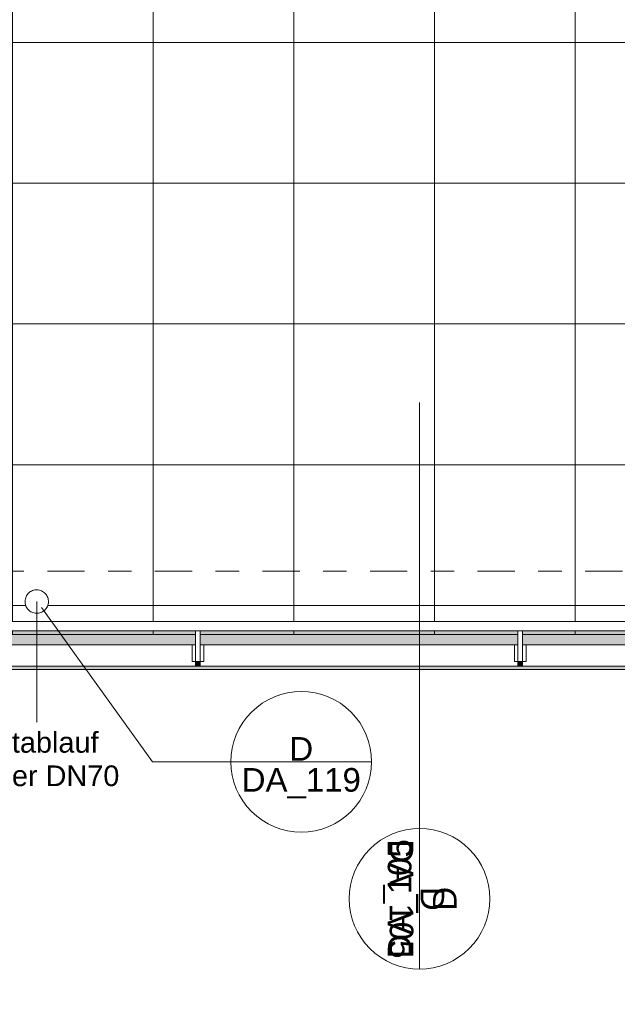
# Model space of a CAD drawing. Header units: metres. Extents: x -180 to 4, y -47 to 4.
# Tile 162 of 256: x -87.12 to -84.57, y -41.29 to -37.1. Entities that reach past the tile are written whole.
import ezdxf

# ---------------------------------------------------------------- set-up
doc = ezdxf.new("R2010")
doc.units = ezdxf.units.M
doc.header["$LTSCALE"] = 0.05
doc.header["$PDMODE"] = 1
doc.header["$PDSIZE"] = -2
doc.linetypes.add('Linienart-53', pattern=[5.291531, 3.175, -1.058062, 0.352704, -0.705764])
for name, color, linetype, lineweight, true_color in [('30 -36 Dächer- 3 Dachbeläge', 7, 'Continuous', 15, 0x9999ff), ('30 -36 Dächer- 4 Dachbekleidungen', 7, 'Continuous', 9, 0xccccff), ('70 -72 Beschriftung- 1 Beschriftung allgemein', 7, 'Continuous', 9, 0xff6633), ('70 -72 Beschriftung- 7 Detailverweise', 7, 'Continuous', 9, 0x00dd00)]:
    doc.layers.add(name, color=color, linetype=linetype, lineweight=lineweight, true_color=true_color)
for name, color, linetype, lineweight in [('40 -41 Abwasser_Wasser_Gas- 2 Wasser-1', 7, 'Continuous', 15), ('60- 61 allgemeine Ausstattung- 4 Terrassen', 7, 'Continuous', 9), ('70 -71 Achsen- 1 Gebäudeachsen', 7, 'Linienart-53', 18), ('Keine', 7, 'Continuous', 9)]:
    doc.layers.add(name, color=color, linetype=linetype, lineweight=lineweight)
doc.styles.add('Arial', font='arial.ttf')

# ---------------------------------------------------------------- blocks, each defined once
blk = doc.blocks.new('Gruppe-82')
at = {"layer": '70 -72 Beschriftung- 7 Detailverweise'}
blk.add_line((0.935, 0), (0.335, 0), dxfattribs=at)
at = {"layer": '70 -72 Beschriftung- 7 Detailverweise', "flags": 128}
blk.add_lwpolyline([(0.935, 0), (0.9336, -0.0294), (0.9292, -0.0585), (0.9221, -0.0871), (0.9122, -0.1148), (0.8996, -0.1414), (0.8844, -0.1667), (0.8669, -0.1903), (0.8471, -0.2121), (0.8253, -0.2319), (0.8017, -0.2494), (0.7764, -0.2646), (0.7498, -0.2772), (0.7221, -0.2871), (0.6935, -0.2942), (0.6644, -0.2986), (0.635, -0.3), (0.6056, -0.2986), (0.5765, -0.2942), (0.5479, -0.2871), (0.5202, -0.2772), (0.4936, -0.2646), (0.4683, -0.2494), (0.4447, -0.2319), (0.4229, -0.2121), (0.4031, -0.1903), (0.3856, -0.1667), (0.3704, -0.1414), (0.3578, -0.1148), (0.3479, -0.0871), (0.3408, -0.0585), (0.3364, -0.0294), (0.335, 0), (0.3364, 0.0294), (0.3408, 0.0585), (0.3479, 0.0871), (0.3578, 0.1148), (0.3704, 0.1414), (0.3856, 0.1667), (0.4031, 0.1903), (0.4229, 0.2121), (0.4447, 0.2319), (0.4683, 0.2494), (0.4936, 0.2646), (0.5202, 0.2772), (0.5479, 0.2871), (0.5765, 0.2942), (0.6056, 0.2986), (0.635, 0.3), (0.6644, 0.2986), (0.6935, 0.2942), (0.7221, 0.2871), (0.7498, 0.2772), (0.7764, 0.2646), (0.8017, 0.2494), (0.8253, 0.2319), (0.8471, 0.2121), (0.8669, 0.1903), (0.8844, 0.1667), (0.8996, 0.1414), (0.9122, 0.1148), (0.9221, 0.0871), (0.9292, 0.0585), (0.9336, 0.0294)], close=True, dxfattribs=at)
at = {"layer": '70 -72 Beschriftung- 7 Detailverweise'}
blk.add_point((0.635, 0), dxfattribs=at)
at = {"layer": '70 -72 Beschriftung- 7 Detailverweise', "line_spacing_factor": 0.96878, "style": 'Arial'}
for s, insert, char_height, attachment_point in [('D', (0.635, 0.0046), 0.1007, 8), ('DA_105', (0.635, -0.0267), 0.10069, 2)]:
    blk.add_mtext(s, dxfattribs=dict(at, insert=insert, char_height=char_height, attachment_point=attachment_point))
blk = doc.blocks.new('Referenzmarkierung')
at = {"layer": '70 -72 Beschriftung- 7 Detailverweise', "transparency": 33554687}
for q in [(-1.4805, 0), (0.635, 0)]:
    blk.add_line((0, 0), q, dxfattribs=at)
at = {"layer": '70 -72 Beschriftung- 7 Detailverweise', "color": 7, "transparency": 33554687}
blk.add_blockref('Gruppe-82', (0, 0), dxfattribs=at)
blk = doc.blocks.new('Gruppe-98')
at = {"layer": '70 -72 Beschriftung- 7 Detailverweise'}
blk.add_line((0.935, 0), (0.335, 0), dxfattribs=at)
at = {"layer": '70 -72 Beschriftung- 7 Detailverweise', "flags": 128}
blk.add_lwpolyline([(0.935, 0), (0.9336, -0.0294), (0.9292, -0.0585), (0.9221, -0.0871), (0.9122, -0.1148), (0.8996, -0.1414), (0.8844, -0.1667), (0.8669, -0.1903), (0.8471, -0.2121), (0.8253, -0.2319), (0.8017, -0.2494), (0.7764, -0.2646), (0.7498, -0.2772), (0.7221, -0.2871), (0.6935, -0.2942), (0.6644, -0.2986), (0.635, -0.3), (0.6056, -0.2986), (0.5765, -0.2942), (0.5479, -0.2871), (0.5202, -0.2772), (0.4936, -0.2646), (0.4683, -0.2494), (0.4447, -0.2319), (0.4229, -0.2121), (0.4031, -0.1903), (0.3856, -0.1667), (0.3704, -0.1414), (0.3578, -0.1148), (0.3479, -0.0871), (0.3408, -0.0585), (0.3364, -0.0294), (0.335, 0), (0.3364, 0.0294), (0.3408, 0.0585), (0.3479, 0.0871), (0.3578, 0.1148), (0.3704, 0.1414), (0.3856, 0.1667), (0.4031, 0.1903), (0.4229, 0.2121), (0.4447, 0.2319), (0.4683, 0.2494), (0.4936, 0.2646), (0.5202, 0.2772), (0.5479, 0.2871), (0.5765, 0.2942), (0.6056, 0.2986), (0.635, 0.3), (0.6644, 0.2986), (0.6935, 0.2942), (0.7221, 0.2871), (0.7498, 0.2772), (0.7764, 0.2646), (0.8017, 0.2494), (0.8253, 0.2319), (0.8471, 0.2121), (0.8669, 0.1903), (0.8844, 0.1667), (0.8996, 0.1414), (0.9122, 0.1148), (0.9221, 0.0871), (0.9292, 0.0585), (0.9336, 0.0294)], close=True, dxfattribs=at)
at = {"layer": '70 -72 Beschriftung- 7 Detailverweise'}
blk.add_point((0.635, 0), dxfattribs=at)
at = {"layer": '70 -72 Beschriftung- 7 Detailverweise', "line_spacing_factor": 0.96878, "style": 'Arial'}
for s, insert, char_height, attachment_point in [('D', (0.635, 0.0046), 0.1007, 8), ('DA_119', (0.635, -0.0267), 0.10069, 2)]:
    blk.add_mtext(s, dxfattribs=dict(at, insert=insert, char_height=char_height, attachment_point=attachment_point))
blk = doc.blocks.new('Referenzmarkierung-16')
at = {"layer": '70 -72 Beschriftung- 7 Detailverweise', "transparency": 33554687}
for q in [(-0.4726, 0.658), (0.635, 0)]:
    blk.add_line((0, 0), q, dxfattribs=at)
at = {"layer": '70 -72 Beschriftung- 7 Detailverweise', "color": 7, "transparency": 33554687}
blk.add_blockref('Gruppe-98', (0, 0), dxfattribs=at)
blk = doc.blocks.new('Gruppe-132')
at = {"layer": '70 -72 Beschriftung- 1 Beschriftung allgemein', "linetype": 'Continuous', "lineweight": 0}
blk.add_hatch(color=30, dxfattribs=at).paths.add_polyline_path([(-87.0452, -40.0886), (-87.046, -40.0916), (-87.0468, -40.0886)])
at = {"layer": '70 -72 Beschriftung- 1 Beschriftung allgemein', "lineweight": 5, "flags": 128}
blk.add_lwpolyline([(-87.0452, -40.0886), (-87.046, -40.0916), (-87.0468, -40.0886)], close=True, dxfattribs=at)
at = {"layer": '70 -72 Beschriftung- 1 Beschriftung allgemein', "insert": (-87.046, -40.1332), "char_height": 0.088103, "attachment_point": 2, "line_spacing_factor": 0.969685, "style": 'Arial'}
blk.add_mtext('Notablauf\\PSpeier DN70', dxfattribs=at)
at = {"color": 255}
blk.add_wipeout([(-87.0893, -39.552), (-87.0866, -39.5479), (-87.0836, -39.5441), (-87.0802, -39.5405), (-87.0764, -39.5374), (-87.0724, -39.5346), (-87.0681, -39.5322), (-87.0636, -39.5302), (-87.0589, -39.5287), (-87.0541, -39.5277), (-87.0493, -39.5271), (-87.0444, -39.5271), (-87.0395, -39.5275), (-87.0346, -39.5283), (-87.0299, -39.5297), (-87.0254, -39.5315), (-87.021, -39.5337), (-87.0169, -39.5364), (-87.013, -39.5394), (-87.0095, -39.5429), (-87.0063, -39.5466), (-87.0035, -39.5506), (-87.0012, -39.5549), (-86.9992, -39.5594), (-86.9977, -39.5641), (-86.9967, -39.5689), (-86.9961, -39.5738), (-86.996, -39.5787), (-86.9964, -39.5836), (-86.9973, -39.5884), (-86.9987, -39.5931), (-87.0005, -39.5977), (-87.0027, -39.602), (-87.0054, -39.6062), (-87.0084, -39.61), (-87.0118, -39.6135), (-87.0156, -39.6167), (-87.0196, -39.6195), (-87.0239, -39.6219), (-87.0284, -39.6238), (-87.0331, -39.6253), (-87.0379, -39.6264), (-87.0427, -39.6269), (-87.0476, -39.627), (-87.0525, -39.6266), (-87.0574, -39.6257), (-87.0621, -39.6244), (-87.0666, -39.6226), (-87.071, -39.6203), (-87.0751, -39.6177), (-87.079, -39.6146), (-87.0825, -39.6112), (-87.0857, -39.6075), (-87.0885, -39.6034), (-87.0908, -39.5992), (-87.0928, -39.5947), (-87.0943, -39.59), (-87.0953, -39.5852), (-87.0959, -39.5803), (-87.096, -39.5754), (-87.0956, -39.5705), (-87.0947, -39.5657), (-87.0933, -39.561), (-87.0915, -39.5564)], dxfattribs=at).dxf.layer = '40 -41 Abwasser_Wasser_Gas- 2 Wasser-1'
at = {"layer": '40 -41 Abwasser_Wasser_Gas- 2 Wasser-1', "flags": 128}
blk.add_lwpolyline([(-87.0893, -39.552), (-87.0866, -39.5479), (-87.0836, -39.5441), (-87.0802, -39.5405), (-87.0764, -39.5374), (-87.0724, -39.5346), (-87.0681, -39.5322), (-87.0636, -39.5302), (-87.0589, -39.5287), (-87.0541, -39.5277), (-87.0493, -39.5271), (-87.0444, -39.5271), (-87.0395, -39.5275), (-87.0346, -39.5283), (-87.0299, -39.5297), (-87.0254, -39.5315), (-87.021, -39.5337), (-87.0169, -39.5364), (-87.013, -39.5394), (-87.0095, -39.5429), (-87.0063, -39.5466), (-87.0035, -39.5506), (-87.0012, -39.5549), (-86.9992, -39.5594), (-86.9977, -39.5641), (-86.9967, -39.5689), (-86.9961, -39.5738), (-86.996, -39.5787), (-86.9964, -39.5836), (-86.9973, -39.5884), (-86.9987, -39.5931), (-87.0005, -39.5977), (-87.0027, -39.602), (-87.0054, -39.6062), (-87.0084, -39.61), (-87.0118, -39.6135), (-87.0156, -39.6167), (-87.0196, -39.6195), (-87.0239, -39.6219), (-87.0284, -39.6238), (-87.0331, -39.6253), (-87.0379, -39.6264), (-87.0427, -39.6269), (-87.0476, -39.627), (-87.0525, -39.6266), (-87.0574, -39.6257), (-87.0621, -39.6244), (-87.0666, -39.6226), (-87.071, -39.6203), (-87.0751, -39.6177), (-87.079, -39.6146), (-87.0825, -39.6112), (-87.0857, -39.6075), (-87.0885, -39.6034), (-87.0908, -39.5992), (-87.0928, -39.5947), (-87.0943, -39.59), (-87.0953, -39.5852), (-87.0959, -39.5803), (-87.096, -39.5754), (-87.0956, -39.5705), (-87.0947, -39.5657), (-87.0933, -39.561), (-87.0915, -39.5564)], close=True, dxfattribs=at)
at = {"layer": '70 -72 Beschriftung- 1 Beschriftung allgemein'}
blk.add_line((-87.046, -39.577), (-87.046, -40.0916), dxfattribs=at)
blk = doc.blocks.new('Gruppe-141')
at = {"color": 255}
blk.add_wipeout([(-86.3485, -39.762), (-86.3485, -39.832), (-86.3685, -39.832), (-86.3685, -39.762)], dxfattribs=at).dxf.layer = '30 -36 Dächer- 4 Dachbekleidungen'
at = {"layer": '30 -36 Dächer- 3 Dachbeläge', "linetype": 'Continuous', "lineweight": 0, "transparency": 33554687}
blk.add_hatch(color=254, dxfattribs=at).paths.add_polyline_path([(-86.3485, -39.852), (-86.3485, -39.832), (-86.3685, -39.832), (-86.3685, -39.852)])
at = {"layer": '30 -36 Dächer- 3 Dachbeläge', "color": 254, "linetype": 'Continuous', "lineweight": 9, "true_color": 0xccccff, "transparency": 33554687, "flags": 128}
blk.add_lwpolyline([(-86.3485, -39.852), (-86.3485, -39.832), (-86.3685, -39.832), (-86.3685, -39.852)], dxfattribs=at)
at = {"layer": '30 -36 Dächer- 4 Dachbekleidungen', "flags": 128}
for points in [[(-86.3835, -39.762), (-86.3835, -39.832), (-86.3685, -39.832)], [(-86.3485, -39.762), (-86.3485, -39.832), (-86.3685, -39.832), (-86.3685, -39.762)], [(-86.3335, -39.762), (-86.3335, -39.832), (-86.3485, -39.832)]]:
    blk.add_lwpolyline(points, dxfattribs=at)
at = {"color": 255}
blk.add_wipeout([(-86.3485, -39.762), (-86.3485, -39.702), (-86.3685, -39.702), (-86.3685, -39.762)], dxfattribs=at).dxf.layer = '30 -36 Dächer- 4 Dachbekleidungen'
at = {"layer": '30 -36 Dächer- 4 Dachbekleidungen', "flags": 128}
blk.add_lwpolyline([(-86.3485, -39.762), (-86.3485, -39.702), (-86.3685, -39.702), (-86.3685, -39.762)], dxfattribs=at)
blk = doc.blocks.new('Gruppe-142')
at = {"color": 255}
blk.add_wipeout([(-84.9735, -39.762), (-84.9735, -39.832), (-84.9935, -39.832), (-84.9935, -39.762)], dxfattribs=at).dxf.layer = '30 -36 Dächer- 4 Dachbekleidungen'
at = {"layer": '30 -36 Dächer- 3 Dachbeläge', "linetype": 'Continuous', "lineweight": 0, "transparency": 33554687}
blk.add_hatch(color=254, dxfattribs=at).paths.add_polyline_path([(-84.9735, -39.852), (-84.9735, -39.832), (-84.9935, -39.832), (-84.9935, -39.852)])
at = {"layer": '30 -36 Dächer- 3 Dachbeläge', "color": 254, "linetype": 'Continuous', "lineweight": 9, "true_color": 0xccccff, "transparency": 33554687, "flags": 128}
blk.add_lwpolyline([(-84.9735, -39.852), (-84.9735, -39.832), (-84.9935, -39.832), (-84.9935, -39.852)], dxfattribs=at)
at = {"layer": '30 -36 Dächer- 4 Dachbekleidungen', "flags": 128}
for points in [[(-85.0085, -39.762), (-85.0085, -39.832), (-84.9935, -39.832)], [(-84.9735, -39.762), (-84.9735, -39.832), (-84.9935, -39.832), (-84.9935, -39.762)], [(-84.9585, -39.762), (-84.9585, -39.832), (-84.9735, -39.832)]]:
    blk.add_lwpolyline(points, dxfattribs=at)
at = {"color": 255}
blk.add_wipeout([(-84.9735, -39.762), (-84.9735, -39.702), (-84.9935, -39.702), (-84.9935, -39.762)], dxfattribs=at).dxf.layer = '30 -36 Dächer- 4 Dachbekleidungen'
at = {"layer": '30 -36 Dächer- 4 Dachbekleidungen', "flags": 128}
blk.add_lwpolyline([(-84.9735, -39.762), (-84.9735, -39.702), (-84.9935, -39.702), (-84.9935, -39.762)], dxfattribs=at)
blk = doc.blocks.new('Gruppe-198')
at = {"layer": '30 -36 Dächer- 3 Dachbeläge', "linetype": 'Continuous', "lineweight": 0}
blk.add_hatch(color=254, dxfattribs=at).paths.add_polyline_path([(-96.571, -39.702), (-75.091, -39.702), (-75.091, -39.867), (-96.571, -39.867)])
at = {"layer": '60- 61 allgemeine Ausstattung- 4 Terrassen', "linetype": 'Continuous', "lineweight": 9, "transparency": 33554534}
h = blk.add_hatch(dxfattribs=at)
h.set_pattern_fill('Platte 60_60 SRF-1', style=0, pattern_type=2)
h.set_pattern_definition([(90, (-83.55, -31.79404), (-0.6, 7e-17), []), (0, (-83.55, -31.79404), (0, 0.6), [])])
h.paths.add_polyline_path([(-91.3504, -37.194), (-98.824, -37.194), (-98.824, -39.2803), (-98.824, -39.2803), (-98.824, -39.837), (-96.571, -39.837), (-96.571, -39.717), (-83.5504, -39.717), (-83.5504, -37.187), (-83.5503, -36.06), (-83.5504, -36.06), (-83.5504, -33.594), (-75.268, -33.594), (-75.268, -31.794), (-91.3504, -31.794)])
at = {"layer": '30 -36 Dächer- 3 Dachbeläge', "flags": 128}
blk.add_lwpolyline([(-96.571, -39.702), (-75.091, -39.702), (-75.091, -39.867), (-96.571, -39.867)], close=True, dxfattribs=at)
at = {"layer": '60- 61 allgemeine Ausstattung- 4 Terrassen', "color": 252, "linetype": 'Continuous', "lineweight": 9, "true_color": 0x888888, "transparency": 33554687, "flags": 128}
blk.add_lwpolyline([(-91.3504, -37.194), (-98.824, -37.194), (-98.824, -39.2803), (-98.824, -39.2803), (-98.824, -39.837), (-96.571, -39.837), (-96.571, -39.717), (-83.5504, -39.717), (-83.5504, -37.187), (-83.5503, -36.06), (-83.5504, -36.06), (-83.5504, -33.594), (-75.268, -33.594), (-75.268, -31.794), (-91.3504, -31.794)], close=True, dxfattribs=at)
at = {"layer": '60- 61 allgemeine Ausstattung- 4 Terrassen', "lineweight": 18, "flags": 128}
blk.add_lwpolyline([(-75.061, -39.837), (-96.401, -39.837), (-96.401, -40.137), (-96.221, -40.137), (-96.221, -42.957), (-99.221, -42.957), (-99.221, -39.837)], dxfattribs=at)
at = {"layer": '70 -72 Beschriftung- 7 Detailverweise'}
blk.add_line((-85.413, -41.144), (-85.413, -40.544), dxfattribs=at)
at = {"layer": '70 -72 Beschriftung- 7 Detailverweise', "flags": 128}
blk.add_lwpolyline([(-85.413, -41.144), (-85.4424, -41.1426), (-85.4715, -41.1383), (-85.5001, -41.1311), (-85.5278, -41.1212), (-85.5544, -41.1086), (-85.5797, -41.0935), (-85.6033, -41.0759), (-85.6251, -41.0562), (-85.6449, -41.0344), (-85.6624, -41.0107), (-85.6776, -40.9855), (-85.6902, -40.9588), (-85.7001, -40.9311), (-85.7072, -40.9026), (-85.7115, -40.8734), (-85.713, -40.844), (-85.7115, -40.8146), (-85.7072, -40.7855), (-85.7001, -40.757), (-85.6902, -40.7292), (-85.6776, -40.7026), (-85.6624, -40.6774), (-85.6449, -40.6537), (-85.6251, -40.6319), (-85.6033, -40.6121), (-85.5797, -40.5946), (-85.5544, -40.5795), (-85.5278, -40.5669), (-85.5001, -40.557), (-85.4715, -40.5498), (-85.4424, -40.5455), (-85.413, -40.544), (-85.3836, -40.5455), (-85.3545, -40.5498), (-85.3259, -40.557), (-85.2982, -40.5669), (-85.2716, -40.5795), (-85.2463, -40.5946), (-85.2227, -40.6121), (-85.2009, -40.6319), (-85.1811, -40.6537), (-85.1636, -40.6774), (-85.1484, -40.7026), (-85.1358, -40.7292), (-85.1259, -40.757), (-85.1188, -40.7855), (-85.1144, -40.8146), (-85.113, -40.844), (-85.1144, -40.8734), (-85.1188, -40.9026), (-85.1259, -40.9311), (-85.1358, -40.9588), (-85.1484, -40.9855), (-85.1636, -41.0107), (-85.1811, -41.0344), (-85.2009, -41.0562), (-85.2227, -41.0759), (-85.2463, -41.0935), (-85.2716, -41.1086), (-85.2982, -41.1212), (-85.3259, -41.1311), (-85.3545, -41.1383), (-85.3836, -41.1426)], close=True, dxfattribs=at)
at = {"layer": '70 -72 Beschriftung- 7 Detailverweise'}
blk.add_point((-85.413, -40.844), dxfattribs=at)
at = {"layer": '70 -72 Beschriftung- 7 Detailverweise', "rotation": 90, "line_spacing_factor": 0.96878, "style": 'Arial'}
for s, insert, char_height, attachment_point in [('DA_105', (-85.5486, -40.844), 0.10069, 2), ('D', (-85.2553, -40.844), 0.1007, 8)]:
    blk.add_mtext(s, dxfattribs=dict(at, insert=insert, char_height=char_height, attachment_point=attachment_point))
at = {"color": 255}
blk.add_wipeout([(-96.221, -40.307), (-96.571, -40.307), (-96.571, -39.702), (-75.091, -39.702), (-75.091, -39.662), (-96.611, -39.662), (-96.611, -40.347), (-96.221, -40.347)], dxfattribs=at).dxf.layer = '30 -36 Dächer- 4 Dachbekleidungen'
at = {"layer": '30 -36 Dächer- 4 Dachbekleidungen', "flags": 128}
blk.add_lwpolyline([(-96.221, -40.307), (-96.571, -40.307), (-96.571, -39.702), (-75.091, -39.702), (-75.091, -39.662), (-96.611, -39.662), (-96.611, -40.347), (-96.221, -40.347)], close=True, dxfattribs=at)
at = {"layer": '70 -72 Beschriftung- 7 Detailverweise', "insert": (-85.9176, -40.2867), "char_height": 0.10069, "attachment_point": 2, "line_spacing_factor": 0.96878, "style": 'Arial'}
blk.add_mtext('DA_119', dxfattribs=at)
at = {"color": 255}
blk.add_wipeout([(-96.221, -40.157), (-96.421, -40.157), (-96.421, -39.852), (-75.091, -39.852), (-75.091, -39.762), (-96.511, -39.762), (-96.511, -40.247), (-96.221, -40.247)], dxfattribs=at).dxf.layer = '30 -36 Dächer- 4 Dachbekleidungen'
at = {"layer": '30 -36 Dächer- 4 Dachbekleidungen', "flags": 128}
blk.add_lwpolyline([(-96.221, -40.157), (-96.421, -40.157), (-96.421, -39.852), (-75.091, -39.852), (-75.091, -39.762), (-96.511, -39.762), (-96.511, -40.247), (-96.221, -40.247)], close=True, dxfattribs=at)
at = {"layer": '70 -72 Beschriftung- 7 Detailverweise', "transparency": 33554687}
for p, q in [((-85.413, -40.209), (-85.413, -38.7285)), ((-85.413, -40.209), (-85.413, -40.844)), ((-86.5526, -40.26), (-85.9176, -40.26))]:
    blk.add_line(p, q, dxfattribs=at)
at = {"layer": '70 -72 Beschriftung- 7 Detailverweise'}
blk.add_line((-85.6176, -40.26), (-86.2176, -40.26), dxfattribs=at)
at = {"layer": '70 -72 Beschriftung- 7 Detailverweise', "flags": 128}
blk.add_lwpolyline([(-85.6176, -40.26), (-85.6191, -40.2894), (-85.6234, -40.3185), (-85.6305, -40.3471), (-85.6405, -40.3748), (-85.653, -40.4014), (-85.6682, -40.4267), (-85.6857, -40.4503), (-85.7055, -40.4721), (-85.7273, -40.4919), (-85.7509, -40.5094), (-85.7762, -40.5246), (-85.8028, -40.5372), (-85.8305, -40.5471), (-85.8591, -40.5542), (-85.8882, -40.5586), (-85.9176, -40.56), (-85.947, -40.5586), (-85.9761, -40.5542), (-86.0047, -40.5471), (-86.0324, -40.5372), (-86.059, -40.5246), (-86.0843, -40.5094), (-86.1079, -40.4919), (-86.1297, -40.4721), (-86.1495, -40.4503), (-86.1671, -40.4267), (-86.1822, -40.4014), (-86.1948, -40.3748), (-86.2047, -40.3471), (-86.2119, -40.3185), (-86.2162, -40.2894), (-86.2176, -40.26), (-86.2162, -40.2306), (-86.2119, -40.2015), (-86.2047, -40.1729), (-86.1948, -40.1452), (-86.1822, -40.1186), (-86.1671, -40.0933), (-86.1495, -40.0697), (-86.1297, -40.0479), (-86.1079, -40.0281), (-86.0843, -40.0106), (-86.059, -39.9954), (-86.0324, -39.9828), (-86.0047, -39.9729), (-85.9761, -39.9658), (-85.947, -39.9614), (-85.9176, -39.96), (-85.8882, -39.9614), (-85.8591, -39.9658), (-85.8305, -39.9729), (-85.8028, -39.9828), (-85.7762, -39.9954), (-85.7509, -40.0106), (-85.7273, -40.0281), (-85.7055, -40.0479), (-85.6857, -40.0697), (-85.6682, -40.0933), (-85.653, -40.1186), (-85.6405, -40.1452), (-85.6305, -40.1729), (-85.6234, -40.2015), (-85.6191, -40.2306)], close=True, dxfattribs=at)
at = {"layer": '70 -72 Beschriftung- 7 Detailverweise'}
blk.add_point((-85.9176, -40.26), dxfattribs=at)
at = {"layer": '70 -72 Beschriftung- 7 Detailverweise', "rotation": 270}
blk.add_blockref('Referenzmarkierung', (-85.413, -40.209), dxfattribs=at)
at = {"layer": '70 -72 Beschriftung- 7 Detailverweise'}
blk.add_blockref('Referenzmarkierung-16', (-86.5526, -40.26), dxfattribs=at)
at = {"layer": '70 -72 Beschriftung- 7 Detailverweise', "insert": (-85.9176, -40.2554), "char_height": 0.1007, "attachment_point": 8, "line_spacing_factor": 0.96878, "style": 'Arial'}
blk.add_mtext('D', dxfattribs=at)
at = {"layer": '40 -41 Abwasser_Wasser_Gas- 2 Wasser-1', "color": 7}
blk.add_blockref('Gruppe-132', (0, 0), dxfattribs=at)
at = {"layer": '70 -72 Beschriftung- 1 Beschriftung allgemein', "color": 7}
for name in ['Gruppe-141', 'Gruppe-142']:
    blk.add_blockref(name, (0, 0), dxfattribs=at)
at = {"layer": '70 -72 Beschriftung- 7 Detailverweise', "transparency": 33554687}
blk.add_line((-86.5526, -40.26), (-87.0252, -39.602), dxfattribs=at)
blk = doc.blocks.new('_Dach_2D (2D)')
at = {"layer": '70 -72 Beschriftung- 1 Beschriftung allgemein', "color": 7}
blk.add_blockref('Gruppe-198', (0, 0), dxfattribs=at)
blk = doc.blocks.new('_Achsen (3D)')
at = {"layer": '70 -71 Achsen- 1 Gebäudeachsen', "transparency": 33554687}
blk.add_line((-179.668, -39.447), (3.826, -39.447), dxfattribs=at)

msp = doc.modelspace()

# ---------------------------------------------------------------- block references
at = {"layer": 'Keine', "color": 1}
msp.add_blockref('_Dach_2D (2D)', (0, 0), dxfattribs=at)

# ---------------------------------------------------------------- next in the draw order: block references
msp.add_blockref('_Achsen (3D)', (0, 0), dxfattribs=at)

doc.saveas('drawing.dxf')
